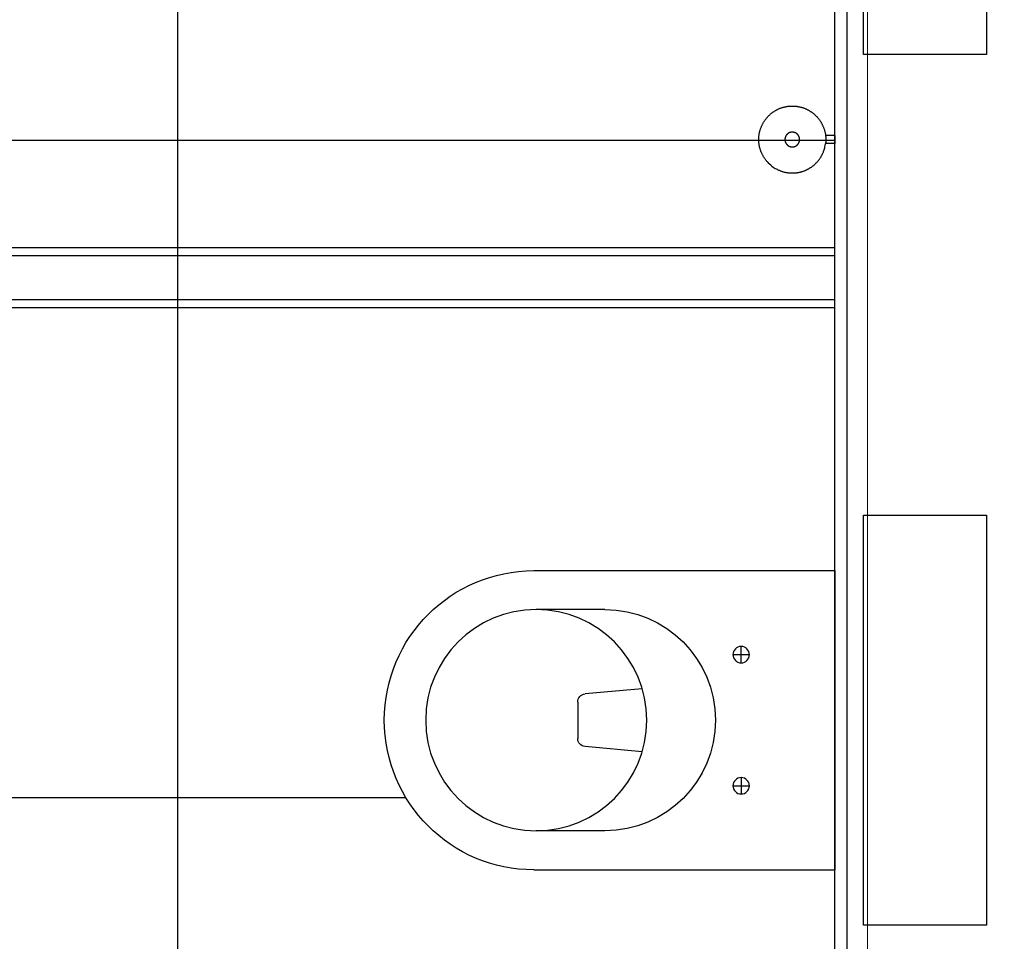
# Model space of a CAD drawing. Header units: centimetres. Extents: x -15121 to 30567, y -60641 to 0.
# Tile 239 of 256: x 10968 to 11088, y -25071 to -24959. Entities that reach past the tile are written whole.
import ezdxf

# ---------------------------------------------------------------- set-up
doc = ezdxf.new("R2010")
doc.units = ezdxf.units.CM
doc.header["$LTSCALE"] = 60
for name, color, linetype in [('AIKA podłoga wc pod meble', 8, 'Continuous'), ('AIKA sanitariaty', 7, 'Continuous'), ('AIKA TYNK', 5, 'Continuous'), ('AIKA widoki wymiarowanie', 7, 'Continuous'), ('AIKA widokowe', 7, 'Continuous'), ('AIKA ŚCIANA', 8, 'Continuous')]:
    doc.layers.add(name, color=color, linetype=linetype)
doc.layers.add('opisy', color=1, linetype='Continuous', lineweight=15)
doc.styles.add('wymiar', font='txt.shx', dxfattribs={"width": 0.6})
doc.dimstyles.new('Dwudziestka', dxfattribs={"dimtxt": 7, "dimasz": 0.7, "dimexe": 5, "dimexo": 0, "dimgap": 2.5, "dimtad": 1, "dimtoh": 1, "dimdec": 3, "dimrnd": 0.5, "dimdsep": 46, "dimtxsty": 'wymiar', "dimblk": 'znacznik', "dimcen": 0, "dimdle": 5, "dimse1": 1, "dimse2": 1, "dimclrd": 256, "dimclre": 256, "dimclrt": 256, "dimadec": 0, "dimazin": 0, "dimtfac": 0.4, "dimtdec": 3, "dimtix": 1, "dimtofl": 0, "dimtmove": 2, "dimatfit": 3, "dimldrblk": 'znacznik', "dimfxl": 1, "dimtolj": 1, "dimarcsym": 0})

# ---------------------------------------------------------------- blocks, each defined once
blk = doc.blocks.new('toaleta top')
at = {"layer": 'AIKA sanitariaty'}
for p, q in [((-18.25, 39.75), (-18.25, 3)), ((18.25, 39.75), (18.25, 3)), ((-13.5, 31.08), (-13.5, 39.45)), ((13.5, 31.08), (13.5, 39.45)), ((-2.22, 34.39), (2.22, 34.39)), ((-3.85, 26.52), (-3.22, 33.48)), ((3.85, 26.52), (3.22, 33.48)), ((-7, 14.44), (-9, 14.44)), ((-8, 15.44), (-8, 13.44)), ((7, 14.44), (9, 14.44)), ((8, 15.44), (8, 13.44)), ((-18.25, 3), (18.25, 3)), ((25, -0.5), (-25, -0.5)), ((-25, -0.5), (-25, -15.5)), ((25, -15.5), (25, -0.5)), ((-25, -15.5), (25, -15.5))]:
    blk.add_line(p, q, dxfattribs=at)
for centre, radius in [((0, 39.45), 13.5), ((-8, 14.44), 1), ((8, 14.44), 1)]:
    blk.add_circle(centre, radius, dxfattribs=at)
for centre, radius, start, end in [((0, 39.75), 18.25, 0, 180), ((-2.22, 33.39), 1, 90, 174.822), ((2.22, 33.39), 1, 5.178, 90), ((0, 31.08), 13.5, 180, 0)]:
    blk.add_arc(centre, radius, start, end, dxfattribs=at)
blk = doc.blocks.new('sl parawan')
at = {"layer": 'AIKA widokowe'}
for p, q in [((57.5, -102.15), (-58.15, -102.15)), ((57.5, -101.15), (-52.65, -101.15)), ((-58.15, -107.45), (57.5, -107.45)), ((-52.65, -108.45), (57.5, -108.45))]:
    blk.add_line(p, q, dxfattribs=at)
blk = doc.blocks.new('sl szczotka rzut')
at = {"layer": 'AIKA sanitariaty', "transparency": 33554610}
for p, q in [((22238.01, -28535.25), (22238.01, -28534.12)), ((22239.01, -28535.25), (22239.01, -28534.12)), ((22239.01, -28535.25), (22238.01, -28535.25))]:
    blk.add_line(p, q, dxfattribs=at)
for points in [[(22235.26, -28527.56), (22235.39, -28527.42), (22235.5, -28527.29), (22235.6, -28527.19), (22235.69, -28527.1), (22235.78, -28527.02), (22235.85, -28526.95), (22235.92, -28526.89), (22235.99, -28526.84), (22236.06, -28526.79), (22236.12, -28526.74), (22236.18, -28526.7), (22236.24, -28526.66), (22236.3, -28526.62), (22236.35, -28526.58), (22236.41, -28526.55), (22236.47, -28526.51), (22236.53, -28526.48), (22236.59, -28526.45), (22236.65, -28526.42), (22236.71, -28526.39), (22236.77, -28526.36), (22236.83, -28526.33), (22236.89, -28526.3), (22236.95, -28526.28), (22237.01, -28526.25), (22237.07, -28526.23), (22237.14, -28526.2), (22237.2, -28526.18), (22237.26, -28526.16), (22237.33, -28526.14), (22237.39, -28526.12), (22237.46, -28526.1), (22237.52, -28526.09), (22237.59, -28526.07), (22237.65, -28526.06), (22237.72, -28526.04), (22237.78, -28526.03), (22237.85, -28526.02), (22237.91, -28526.01), (22237.98, -28526), (22238.05, -28525.99), (22238.11, -28525.98), (22238.18, -28525.98), (22238.25, -28525.97), (22238.31, -28525.97), (22238.38, -28525.97), (22238.45, -28525.97), (22238.51, -28525.97), (22238.58, -28525.97), (22238.65, -28525.97), (22238.71, -28525.97), (22238.78, -28525.97), (22238.85, -28525.98), (22238.91, -28525.98), (22238.98, -28525.99), (22239.05, -28526), (22239.11, -28526.01), (22239.18, -28526.02), (22239.25, -28526.03), (22239.31, -28526.04), (22239.38, -28526.06), (22239.44, -28526.07), (22239.51, -28526.09), (22239.57, -28526.1), (22239.64, -28526.12), (22239.7, -28526.14), (22239.76, -28526.16), (22239.83, -28526.18), (22239.89, -28526.2), (22239.95, -28526.23), (22240.02, -28526.25), (22240.08, -28526.28), (22240.14, -28526.3), (22240.2, -28526.33), (22240.26, -28526.36), (22240.32, -28526.39), (22240.38, -28526.42), (22240.44, -28526.45), (22240.5, -28526.48), (22240.56, -28526.51), (22240.62, -28526.55), (22240.67, -28526.58), (22240.73, -28526.62), (22240.79, -28526.65), (22240.84, -28526.69), (22240.9, -28526.73), (22240.95, -28526.77), (22241, -28526.81), (22241.06, -28526.85), (22241.11, -28526.89), (22241.16, -28526.94), (22241.21, -28526.98), (22241.26, -28527.02), (22241.31, -28527.07), (22241.36, -28527.12), (22241.41, -28527.16), (22241.45, -28527.21), (22241.5, -28527.26), (22241.54, -28527.31), (22241.59, -28527.36), (22241.63, -28527.41), (22241.67, -28527.46), (22241.72, -28527.51), (22241.76, -28527.56), (22241.8, -28527.62), (22241.84, -28527.67), (22241.88, -28527.73), (22241.91, -28527.78), (22241.95, -28527.84), (22241.99, -28527.89), (22242.02, -28527.95), (22242.05, -28528.01), (22242.09, -28528.07), (22242.12, -28528.13), (22242.15, -28528.19), (22242.18, -28528.25), (22242.21, -28528.31), (22242.24, -28528.37), (22242.27, -28528.43), (22242.29, -28528.49), (22242.32, -28528.55), (22242.34, -28528.61), (22242.36, -28528.68), (22242.39, -28528.74), (22242.41, -28528.8), (22242.43, -28528.87), (22242.45, -28528.93), (22242.46, -28529), (22242.48, -28529.06), (22242.5, -28529.13), (22242.51, -28529.19), (22242.52, -28529.26), (22242.54, -28529.32), (22242.55, -28529.39), (22242.56, -28529.45), (22242.57, -28529.52), (22242.58, -28529.59), (22242.58, -28529.65), (22242.59, -28529.72), (22242.59, -28529.79), (22242.6, -28529.85), (22242.6, -28529.92), (22242.6, -28529.99), (22242.6, -28530.05), (22242.6, -28530.12), (22242.6, -28530.19), (22242.6, -28530.25), (22242.59, -28530.32), (22242.59, -28530.39), (22242.58, -28530.45), (22242.58, -28530.52), (22242.57, -28530.59), (22242.56, -28530.65), (22242.55, -28530.72), (22242.54, -28530.79), (22242.52, -28530.85), (22242.51, -28530.92), (22242.5, -28530.98), (22242.48, -28531.05), (22242.46, -28531.11), (22242.45, -28531.18), (22242.43, -28531.24), (22242.41, -28531.3), (22242.39, -28531.37), (22242.36, -28531.43), (22242.34, -28531.49), (22242.32, -28531.56), (22242.29, -28531.62), (22242.27, -28531.68), (22242.24, -28531.74), (22242.21, -28531.8), (22242.18, -28531.86), (22242.15, -28531.92), (22242.12, -28531.98), (22242.09, -28532.04), (22242.05, -28532.1), (22242.02, -28532.16), (22241.99, -28532.21), (22241.95, -28532.27), (22241.91, -28532.33), (22241.88, -28532.38), (22241.84, -28532.44), (22241.8, -28532.49), (22241.76, -28532.54), (22241.72, -28532.6), (22241.67, -28532.65), (22241.63, -28532.7), (22241.59, -28532.75), (22241.54, -28532.8), (22241.5, -28532.85), (22241.45, -28532.9), (22241.41, -28532.94), (22241.36, -28532.99), (22241.31, -28533.04), (22241.26, -28533.08), (22241.21, -28533.13), (22241.16, -28533.17), (22241.11, -28533.21), (22241.06, -28533.26), (22241, -28533.3), (22240.95, -28533.34), (22240.9, -28533.38), (22240.84, -28533.42), (22240.79, -28533.45), (22240.73, -28533.49), (22240.67, -28533.53), (22240.62, -28533.56), (22240.56, -28533.59), (22240.5, -28533.63), (22240.44, -28533.66), (22240.38, -28533.69), (22240.32, -28533.72), (22240.26, -28533.75), (22240.2, -28533.78), (22240.14, -28533.8), (22240.08, -28533.83), (22240.02, -28533.86), (22239.95, -28533.88), (22239.89, -28533.9), (22239.83, -28533.93), (22239.76, -28533.95), (22239.7, -28533.97), (22239.64, -28533.99), (22239.57, -28534), (22239.51, -28534.02), (22239.44, -28534.04), (22239.38, -28534.05), (22239.32, -28534.06), (22239.27, -28534.07), (22239.22, -28534.09), (22239.17, -28534.09), (22239.13, -28534.1), (22239.1, -28534.11), (22239.07, -28534.11), (22239.05, -28534.11), (22239.03, -28534.12), (22239.01, -28534.12), (22238.99, -28534.12), (22238.97, -28534.12), (22238.94, -28534.12), (22238.9, -28534.13), (22238.86, -28534.13), (22238.81, -28534.13), (22238.75, -28534.13), (22238.69, -28534.14), (22238.62, -28534.14), (22238.55, -28534.14), (22238.47, -28534.14), (22238.39, -28534.14), (22238.31, -28534.13), (22238.23, -28534.13), (22238.16, -28534.13), (22238.1, -28534.12), (22238.04, -28534.12), (22238, -28534.12), (22237.98, -28534.12)], [(22235.26, -28527.56), (22235.16, -28527.72), (22235.07, -28527.86), (22234.99, -28527.98), (22234.93, -28528.09), (22234.88, -28528.19), (22234.83, -28528.29), (22234.79, -28528.37), (22234.76, -28528.45), (22234.73, -28528.52), (22234.7, -28528.6), (22234.67, -28528.67), (22234.65, -28528.73), (22234.62, -28528.8), (22234.6, -28528.87), (22234.58, -28528.93), (22234.56, -28529), (22234.55, -28529.06), (22234.53, -28529.13), (22234.52, -28529.19), (22234.5, -28529.26), (22234.49, -28529.32), (22234.48, -28529.39), (22234.47, -28529.45), (22234.46, -28529.52), (22234.45, -28529.59), (22234.45, -28529.65), (22234.44, -28529.72), (22234.43, -28529.79), (22234.43, -28529.85), (22234.43, -28529.92), (22234.43, -28529.99), (22234.43, -28530.05), (22234.43, -28530.12), (22234.43, -28530.19), (22234.43, -28530.25), (22234.43, -28530.32), (22234.44, -28530.39), (22234.45, -28530.45), (22234.45, -28530.52), (22234.46, -28530.59), (22234.47, -28530.65), (22234.48, -28530.72), (22234.49, -28530.79), (22234.5, -28530.85), (22234.52, -28530.92), (22234.53, -28530.98), (22234.55, -28531.05), (22234.56, -28531.11), (22234.58, -28531.18), (22234.6, -28531.24), (22234.62, -28531.3), (22234.64, -28531.37), (22234.66, -28531.43), (22234.69, -28531.49), (22234.71, -28531.56), (22234.74, -28531.62), (22234.76, -28531.68), (22234.79, -28531.74), (22234.82, -28531.8), (22234.85, -28531.86), (22234.88, -28531.92), (22234.91, -28531.98), (22234.94, -28532.04), (22234.97, -28532.1), (22235.01, -28532.16), (22235.04, -28532.21), (22235.08, -28532.27), (22235.11, -28532.33), (22235.15, -28532.38), (22235.19, -28532.44), (22235.23, -28532.49), (22235.27, -28532.54), (22235.31, -28532.6), (22235.35, -28532.65), (22235.4, -28532.7), (22235.44, -28532.75), (22235.48, -28532.8), (22235.53, -28532.85), (22235.58, -28532.9), (22235.62, -28532.94), (22235.67, -28532.99), (22235.72, -28533.04), (22235.77, -28533.08), (22235.82, -28533.13), (22235.87, -28533.17), (22235.92, -28533.21), (22235.97, -28533.26), (22236.03, -28533.3), (22236.08, -28533.34), (22236.13, -28533.38), (22236.19, -28533.42), (22236.24, -28533.45), (22236.3, -28533.49), (22236.36, -28533.53), (22236.41, -28533.56), (22236.47, -28533.59), (22236.53, -28533.63), (22236.59, -28533.66), (22236.65, -28533.69), (22236.71, -28533.72), (22236.78, -28533.75), (22236.84, -28533.78), (22236.92, -28533.81), (22236.99, -28533.85), (22237.07, -28533.88), (22237.16, -28533.91), (22237.26, -28533.94), (22237.37, -28533.97), (22237.49, -28534.01), (22237.63, -28534.04), (22237.79, -28534.08), (22237.98, -28534.12)]]:
    blk.add_lwpolyline(points, dxfattribs=at)
blk.add_lwpolyline([(22239.38, -28530.29), (22239.39, -28530.27), (22239.39, -28530.26), (22239.39, -28530.24), (22239.39, -28530.23), (22239.4, -28530.21), (22239.4, -28530.2), (22239.4, -28530.19), (22239.4, -28530.17), (22239.41, -28530.16), (22239.41, -28530.14), (22239.41, -28530.13), (22239.41, -28530.11), (22239.41, -28530.1), (22239.41, -28530.08), (22239.41, -28530.07), (22239.41, -28530.05), (22239.41, -28530.04), (22239.41, -28530.02), (22239.41, -28530.01), (22239.41, -28530), (22239.41, -28529.98), (22239.41, -28529.97), (22239.41, -28529.95), (22239.4, -28529.94), (22239.4, -28529.92), (22239.4, -28529.91), (22239.4, -28529.89), (22239.39, -28529.88), (22239.39, -28529.86), (22239.39, -28529.85), (22239.39, -28529.84), (22239.38, -28529.82), (22239.38, -28529.81), (22239.37, -28529.79), (22239.37, -28529.78), (22239.36, -28529.77), (22239.36, -28529.75), (22239.35, -28529.74), (22239.35, -28529.72), (22239.34, -28529.71), (22239.34, -28529.7), (22239.33, -28529.68), (22239.33, -28529.67), (22239.32, -28529.66), (22239.31, -28529.64), (22239.31, -28529.63), (22239.3, -28529.62), (22239.29, -28529.6), (22239.28, -28529.59), (22239.28, -28529.58), (22239.27, -28529.57), (22239.26, -28529.55), (22239.25, -28529.54), (22239.24, -28529.53), (22239.24, -28529.52), (22239.23, -28529.51), (22239.22, -28529.5), (22239.21, -28529.48), (22239.2, -28529.47), (22239.19, -28529.46), (22239.18, -28529.45), (22239.17, -28529.44), (22239.16, -28529.43), (22239.15, -28529.42), (22239.14, -28529.41), (22239.13, -28529.4), (22239.12, -28529.39), (22239.11, -28529.38), (22239.1, -28529.37), (22239.08, -28529.36), (22239.07, -28529.35), (22239.06, -28529.34), (22239.05, -28529.33), (22239.04, -28529.32), (22239.03, -28529.32), (22239.01, -28529.31), (22239, -28529.3), (22238.99, -28529.29), (22238.98, -28529.28), (22238.96, -28529.28), (22238.95, -28529.27), (22238.94, -28529.26), (22238.92, -28529.25), (22238.91, -28529.25), (22238.9, -28529.24), (22238.88, -28529.24), (22238.87, -28529.23), (22238.86, -28529.22), (22238.84, -28529.22), (22238.83, -28529.21), (22238.82, -28529.21), (22238.8, -28529.2), (22238.79, -28529.2), (22238.77, -28529.19), (22238.76, -28529.19), (22238.75, -28529.19), (22238.73, -28529.18), (22238.72, -28529.18), (22238.7, -28529.18), (22238.69, -28529.17), (22238.67, -28529.17), (22238.66, -28529.17), (22238.65, -28529.17), (22238.63, -28529.16), (22238.62, -28529.16), (22238.6, -28529.16), (22238.59, -28529.16), (22238.57, -28529.16), (22238.56, -28529.16), (22238.54, -28529.16), (22238.53, -28529.16), (22238.51, -28529.16), (22238.5, -28529.16), (22238.48, -28529.16), (22238.47, -28529.16), (22238.46, -28529.16), (22238.44, -28529.16), (22238.43, -28529.16), (22238.41, -28529.16), (22238.4, -28529.16), (22238.38, -28529.17), (22238.37, -28529.17), (22238.35, -28529.17), (22238.34, -28529.17), (22238.32, -28529.18), (22238.31, -28529.18), (22238.3, -28529.18), (22238.28, -28529.19), (22238.27, -28529.19), (22238.25, -28529.19), (22238.24, -28529.2), (22238.23, -28529.2), (22238.21, -28529.21), (22238.2, -28529.21), (22238.18, -28529.22), (22238.17, -28529.22), (22238.16, -28529.23), (22238.14, -28529.24), (22238.13, -28529.24), (22238.12, -28529.25), (22238.1, -28529.25), (22238.09, -28529.26), (22238.08, -28529.27), (22238.07, -28529.28), (22238.05, -28529.28), (22238.04, -28529.29), (22238.03, -28529.3), (22238.02, -28529.31), (22238, -28529.32), (22237.99, -28529.32), (22237.98, -28529.33), (22237.97, -28529.34), (22237.96, -28529.35), (22237.94, -28529.36), (22237.93, -28529.37), (22237.92, -28529.38), (22237.91, -28529.39), (22237.9, -28529.4), (22237.89, -28529.41), (22237.88, -28529.42), (22237.87, -28529.43), (22237.86, -28529.44), (22237.85, -28529.45), (22237.84, -28529.46), (22237.83, -28529.47), (22237.82, -28529.48), (22237.81, -28529.5), (22237.8, -28529.51), (22237.79, -28529.52), (22237.78, -28529.53), (22237.78, -28529.54), (22237.77, -28529.55), (22237.76, -28529.57), (22237.75, -28529.58), (22237.74, -28529.59), (22237.74, -28529.6), (22237.73, -28529.62), (22237.72, -28529.63), (22237.72, -28529.64), (22237.71, -28529.66), (22237.7, -28529.67), (22237.7, -28529.68), (22237.69, -28529.7), (22237.68, -28529.71), (22237.68, -28529.72), (22237.67, -28529.74), (22237.67, -28529.75), (22237.66, -28529.77), (22237.66, -28529.78), (22237.65, -28529.79), (22237.65, -28529.81), (22237.65, -28529.82), (22237.64, -28529.84), (22237.64, -28529.85), (22237.64, -28529.86), (22237.63, -28529.88), (22237.63, -28529.89), (22237.63, -28529.91), (22237.63, -28529.92), (22237.62, -28529.94), (22237.62, -28529.95), (22237.62, -28529.97), (22237.62, -28529.98), (22237.62, -28530), (22237.62, -28530.01), (22237.62, -28530.02), (22237.62, -28530.04), (22237.62, -28530.05), (22237.62, -28530.07), (22237.62, -28530.08), (22237.62, -28530.1), (22237.62, -28530.11), (22237.62, -28530.13), (22237.62, -28530.14), (22237.62, -28530.16), (22237.62, -28530.17), (22237.63, -28530.19), (22237.63, -28530.2), (22237.63, -28530.21), (22237.63, -28530.23), (22237.64, -28530.24), (22237.64, -28530.26), (22237.64, -28530.27), (22237.65, -28530.29), (22237.65, -28530.3), (22237.65, -28530.31), (22237.66, -28530.33), (22237.66, -28530.34), (22237.67, -28530.36), (22237.67, -28530.37), (22237.68, -28530.38), (22237.68, -28530.4), (22237.69, -28530.41), (22237.7, -28530.42), (22237.7, -28530.44), (22237.71, -28530.45), (22237.72, -28530.46), (22237.72, -28530.48), (22237.73, -28530.49), (22237.74, -28530.5), (22237.74, -28530.52), (22237.75, -28530.53), (22237.76, -28530.54), (22237.77, -28530.55), (22237.78, -28530.56), (22237.78, -28530.58), (22237.79, -28530.59), (22237.8, -28530.6), (22237.81, -28530.61), (22237.82, -28530.62), (22237.83, -28530.63), (22237.84, -28530.65), (22237.85, -28530.66), (22237.86, -28530.67), (22237.87, -28530.68), (22237.88, -28530.69), (22237.89, -28530.7), (22237.9, -28530.71), (22237.91, -28530.72), (22237.92, -28530.73), (22237.93, -28530.74), (22237.94, -28530.75), (22237.96, -28530.76), (22237.97, -28530.77), (22237.98, -28530.78), (22237.99, -28530.78), (22238, -28530.79), (22238.02, -28530.8), (22238.03, -28530.81), (22238.04, -28530.82), (22238.05, -28530.82), (22238.07, -28530.83), (22238.08, -28530.84), (22238.09, -28530.85), (22238.1, -28530.85), (22238.12, -28530.86), (22238.13, -28530.87), (22238.14, -28530.87), (22238.16, -28530.88), (22238.17, -28530.88), (22238.18, -28530.89), (22238.2, -28530.89), (22238.21, -28530.9), (22238.23, -28530.9), (22238.24, -28530.91), (22238.25, -28530.91), (22238.27, -28530.92), (22238.28, -28530.92), (22238.3, -28530.92), (22238.31, -28530.93), (22238.32, -28530.93), (22238.34, -28530.93), (22238.35, -28530.94), (22238.37, -28530.94), (22238.38, -28530.94), (22238.4, -28530.94), (22238.41, -28530.95), (22238.43, -28530.95), (22238.44, -28530.95), (22238.46, -28530.95), (22238.47, -28530.95), (22238.48, -28530.95), (22238.5, -28530.95), (22238.51, -28530.95), (22238.53, -28530.95), (22238.54, -28530.95), (22238.56, -28530.95), (22238.57, -28530.95), (22238.59, -28530.95), (22238.6, -28530.95), (22238.62, -28530.95), (22238.63, -28530.94), (22238.65, -28530.94), (22238.66, -28530.94), (22238.67, -28530.94), (22238.69, -28530.93), (22238.7, -28530.93), (22238.72, -28530.93), (22238.73, -28530.92), (22238.75, -28530.92), (22238.76, -28530.92), (22238.77, -28530.91), (22238.79, -28530.91), (22238.8, -28530.9), (22238.82, -28530.9), (22238.83, -28530.89), (22238.84, -28530.89), (22238.86, -28530.88), (22238.87, -28530.88), (22238.88, -28530.87), (22238.9, -28530.87), (22238.91, -28530.86), (22238.92, -28530.85), (22238.94, -28530.85), (22238.95, -28530.84), (22238.96, -28530.83), (22238.98, -28530.82), (22238.99, -28530.82), (22239, -28530.81), (22239.01, -28530.8), (22239.03, -28530.79), (22239.04, -28530.78), (22239.05, -28530.78), (22239.06, -28530.77), (22239.07, -28530.76), (22239.08, -28530.75), (22239.1, -28530.74), (22239.11, -28530.73), (22239.12, -28530.72), (22239.13, -28530.71), (22239.14, -28530.7), (22239.15, -28530.69), (22239.16, -28530.68), (22239.17, -28530.67), (22239.18, -28530.66), (22239.19, -28530.65), (22239.2, -28530.63), (22239.21, -28530.62), (22239.22, -28530.61), (22239.23, -28530.6), (22239.24, -28530.59), (22239.24, -28530.58), (22239.25, -28530.56), (22239.26, -28530.55), (22239.27, -28530.54), (22239.28, -28530.53), (22239.28, -28530.52), (22239.29, -28530.5), (22239.3, -28530.49), (22239.31, -28530.48), (22239.31, -28530.46), (22239.32, -28530.45), (22239.33, -28530.44), (22239.33, -28530.42), (22239.34, -28530.41), (22239.34, -28530.4), (22239.35, -28530.38), (22239.35, -28530.37), (22239.36, -28530.36), (22239.36, -28530.34), (22239.37, -28530.33), (22239.37, -28530.31), (22239.38, -28530.3)], close=True, dxfattribs=at)
blk = doc.blocks.new('znacznik')
at = {"color": 0}
for points in [[(0, -5), (0, 5)], [(-4, 0), (4, 0)]]:
    blk.add_lwpolyline(points, dxfattribs=at)
at = {"color": 1}
blk.add_lwpolyline([(-2.12, -2.12), (2.12, 2.12)], dxfattribs=at)
blk = doc.blocks.new('*D6551')
at = {"layer": 'AIKA widoki wymiarowanie', "lineweight": -2, "transparency": 16777216}
blk.add_line((11142.8, -24938.76), (11142.8, -24989.83), dxfattribs=at)
at = {"layer": 'Defpoints', "color": 0, "transparency": 16777216}
for p in [(11053.08, -24938.06), (11051.09, -24990.53), (11142.8, -24990.53)]:
    blk.add_point(p, dxfattribs=at)
at = {"layer": 'AIKA widoki wymiarowanie', "lineweight": -2, "transparency": 16777216, "xscale": 0.7, "yscale": 0.7, "zscale": 0.7}
for p, rotation in [((11142.8, -24938.06), 90), ((11142.8, -24990.53), 270)]:
    blk.add_blockref('znacznik', p, dxfattribs=dict(at, rotation=rotation))
at = {"layer": 'AIKA widoki wymiarowanie', "transparency": 16777216, "insert": (11136.8, -24964.29), "char_height": 7, "attachment_point": 5, "rotation": 90, "style": 'wymiar'}
blk.add_mtext('\\A1;52.5', dxfattribs=at)
blk = doc.blocks.new('*D6552')
at = {"layer": 'AIKA widoki wymiarowanie', "lineweight": -2, "transparency": 16777216}
for p, q in [((11142.8, -24989.83), (11142.8, -24989.13)), ((11142.8, -24992.53), (11142.8, -24993.23))]:
    blk.add_line(p, q, dxfattribs=at)
at = {"layer": 'Defpoints', "color": 0, "transparency": 16777216}
for p in [(11051.09, -24990.53), (11057.93, -24991.83), (11142.8, -24991.83)]:
    blk.add_point(p, dxfattribs=at)
at = {"layer": 'AIKA widoki wymiarowanie', "lineweight": -2, "transparency": 16777216, "xscale": 0.7, "yscale": 0.7, "zscale": 0.7}
for p, rotation in [((11142.8, -24990.53), 270), ((11142.8, -24991.83), 90)]:
    blk.add_blockref('znacznik', p, dxfattribs=dict(at, rotation=rotation))
at = {"layer": 'AIKA widoki wymiarowanie', "transparency": 16777216, "insert": (11136.8, -24991.18), "char_height": 7, "attachment_point": 5, "rotation": 90, "style": 'wymiar'}
blk.add_mtext('\\A1;1.5', dxfattribs=at)
blk = doc.blocks.new('*D6553')
at = {"layer": 'AIKA widoki wymiarowanie', "lineweight": -2, "transparency": 16777216}
blk.add_line((11142.8, -24992.53), (11142.8, -25043.59), dxfattribs=at)
at = {"layer": 'Defpoints', "color": 0, "transparency": 16777216}
for p in [(11057.93, -24991.83), (11053.08, -25044.29), (11142.8, -25044.29)]:
    blk.add_point(p, dxfattribs=at)
at = {"layer": 'AIKA widoki wymiarowanie', "lineweight": -2, "transparency": 16777216, "xscale": 0.7, "yscale": 0.7, "zscale": 0.7}
for p, rotation in [((11142.8, -24991.83), 90), ((11142.8, -25044.29), 270)]:
    blk.add_blockref('znacznik', p, dxfattribs=dict(at, rotation=rotation))
at = {"layer": 'AIKA widoki wymiarowanie', "transparency": 16777216, "insert": (11136.8, -25018.06), "char_height": 7, "attachment_point": 5, "rotation": 90, "style": 'wymiar'}
blk.add_mtext('\\A1;52.5', dxfattribs=at)
blk = doc.blocks.new('*D6554')
at = {"layer": 'AIKA widoki wymiarowanie', "lineweight": -2, "transparency": 16777216}
blk.add_line((11142.8, -25044.99), (11142.8, -25096.1), dxfattribs=at)
at = {"layer": 'Defpoints', "color": 0, "transparency": 16777216}
for p in [(11053.08, -25044.29), (11067.67, -25096.8), (11142.8, -25096.8)]:
    blk.add_point(p, dxfattribs=at)
at = {"layer": 'AIKA widoki wymiarowanie', "lineweight": -2, "transparency": 16777216, "xscale": 0.7, "yscale": 0.7, "zscale": 0.7}
for p, rotation in [((11142.8, -25044.29), 90), ((11142.8, -25096.8), 270)]:
    blk.add_blockref('znacznik', p, dxfattribs=dict(at, rotation=rotation))
at = {"layer": 'AIKA widoki wymiarowanie', "transparency": 16777216, "insert": (11136.8, -25070.55), "char_height": 7, "attachment_point": 5, "rotation": 90, "style": 'wymiar'}
blk.add_mtext('\\A1;52.5', dxfattribs=at)
blk = doc.blocks.new('*D6561')
at = {"layer": 'AIKA widoki wymiarowanie', "lineweight": -2, "transparency": 16777216}
blk.add_line((11162.01, -24886.2), (11162.01, -24989.83), dxfattribs=at)
at = {"layer": 'Defpoints', "color": 0, "transparency": 16777216}
for p in [(11057.93, -24885.5), (11057.93, -24990.53), (11162.01, -24990.53)]:
    blk.add_point(p, dxfattribs=at)
at = {"layer": 'AIKA widoki wymiarowanie', "lineweight": -2, "transparency": 16777216, "xscale": 0.7, "yscale": 0.7, "zscale": 0.7}
for p, rotation in [((11162.01, -24885.5), 90), ((11162.01, -24990.53), 270)]:
    blk.add_blockref('znacznik', p, dxfattribs=dict(at, rotation=rotation))
at = {"layer": 'AIKA widoki wymiarowanie', "transparency": 16777216, "insert": (11156.01, -24938.01), "char_height": 7, "attachment_point": 5, "rotation": 90, "style": 'wymiar'}
blk.add_mtext('\\A1;105', dxfattribs=at)
blk = doc.blocks.new('*D6562')
at = {"layer": 'AIKA widoki wymiarowanie', "lineweight": -2, "transparency": 16777216}
for p, q in [((11162.01, -24989.83), (11162.01, -24989.13)), ((11162.01, -24992.53), (11162.01, -24993.23))]:
    blk.add_line(p, q, dxfattribs=at)
at = {"layer": 'Defpoints', "color": 0, "transparency": 16777216}
for p in [(11057.93, -24990.53), (11057.93, -24991.83), (11162.01, -24991.83)]:
    blk.add_point(p, dxfattribs=at)
at = {"layer": 'AIKA widoki wymiarowanie', "lineweight": -2, "transparency": 16777216, "xscale": 0.7, "yscale": 0.7, "zscale": 0.7}
for p, rotation in [((11162.01, -24990.53), 270), ((11162.01, -24991.83), 90)]:
    blk.add_blockref('znacznik', p, dxfattribs=dict(at, rotation=rotation))
at = {"layer": 'AIKA widoki wymiarowanie', "transparency": 16777216, "insert": (11156.01, -24991.18), "char_height": 7, "attachment_point": 5, "rotation": 90, "style": 'wymiar'}
blk.add_mtext('\\A1;1.5', dxfattribs=at)
blk = doc.blocks.new('*D6563')
at = {"layer": 'AIKA widoki wymiarowanie', "lineweight": -2, "transparency": 16777216}
blk.add_line((11162.01, -24992.53), (11162.01, -25096.1), dxfattribs=at)
at = {"layer": 'Defpoints', "color": 0, "transparency": 16777216}
for p in [(11057.93, -24991.83), (11067.67, -25096.8), (11162.01, -25096.8)]:
    blk.add_point(p, dxfattribs=at)
at = {"layer": 'AIKA widoki wymiarowanie', "lineweight": -2, "transparency": 16777216, "xscale": 0.7, "yscale": 0.7, "zscale": 0.7}
for p, rotation in [((11162.01, -24991.83), 90), ((11162.01, -25096.8), 270)]:
    blk.add_blockref('znacznik', p, dxfattribs=dict(at, rotation=rotation))
at = {"layer": 'AIKA widoki wymiarowanie', "transparency": 16777216, "insert": (11156.01, -25044.31), "char_height": 7, "attachment_point": 5, "rotation": 90, "style": 'wymiar'}
blk.add_mtext('\\A1;105', dxfattribs=at)
blk = doc.blocks.new('*D6312')
at = {"layer": 'AIKA widoki wymiarowanie', "lineweight": -2, "transparency": 16777216}
blk.add_line((11182.87, -24673.5), (11182.87, -25096.1), dxfattribs=at)
at = {"layer": 'Defpoints', "color": 0, "transparency": 16777216}
for p in [(11061.45, -24672.8), (11067.67, -25096.8), (11182.87, -25096.8)]:
    blk.add_point(p, dxfattribs=at)
at = {"layer": 'AIKA widoki wymiarowanie', "lineweight": -2, "transparency": 16777216, "xscale": 0.7, "yscale": 0.7, "zscale": 0.7}
for p, rotation in [((11182.87, -24672.8), 90), ((11182.87, -25096.8), 270)]:
    blk.add_blockref('znacznik', p, dxfattribs=dict(at, rotation=rotation))
at = {"layer": 'AIKA widoki wymiarowanie', "transparency": 16777216, "insert": (11176.87, -24884.8), "char_height": 7, "attachment_point": 5, "rotation": 90, "style": 'wymiar'}
blk.add_mtext('\\A1;424', dxfattribs=at)

msp = doc.modelspace()

# ---------------------------------------------------------------- linework, layer by layer
at = {"layer": 'AIKA podłoga wc pod meble'}
for p, q in [((10987.4672, -25096.8018), (10987.4672, -24672.8018)), ((10987.4672, -25096.8018), (10987.4672, -24672.8018)), ((11067.6672, -24973.5572), (10780.5766, -24973.5572)), ((11015.3143, -25053.7572), (10781.0592, -25053.7572))]:
    msp.add_line(p, q, dxfattribs=at)
at = {"layer": 'AIKA TYNK'}
msp.add_line((11069.1672, -25098.3018), (11069.1672, -24671.3018), dxfattribs=at)
at = {"layer": 'AIKA widokowe'}
msp.add_line((11067.6672, -25096.8018), (11067.6672, -24672.8018), dxfattribs=at)
at = {"layer": 'AIKA ŚCIANA'}
msp.add_line((11069.1672, -25099.8358), (11069.1672, -24671.3018), dxfattribs=at)
at = {"layer": 'opisy', "color": 8}
msp.add_line((11071.6672, -25099.8358), (11071.6672, -24669.8018), dxfattribs=at)

# ---------------------------------------------------------------- block references
at = {"layer": 'AIKA sanitariaty', "color": 8, "xscale": -1, "rotation": 90}
for p in [(11070.6672, -24938.0628), (11070.6672, -25044.2908)]:
    msp.add_blockref('toaleta top', p, dxfattribs=at)
at = {"layer": 'AIKA sanitariaty', "color": 8, "rotation": 90}
msp.add_blockref('sl szczotka rzut', (-17467.5864, -47211.9575), dxfattribs=at)
at = {"layer": 'AIKA widokowe', "color": 8}
msp.add_blockref('sl parawan', (11010.1672, -24885.5008), dxfattribs=at)

# ---------------------------------------------------------------- dimensions: what is measured, and where the dimension line sits
at = {"layer": 'AIKA widoki wymiarowanie'}
for base, p1, p2, picture, middle in [((11182.8704, -25096.8018), (11061.4512, -24672.8018), (11067.6672, -25096.8018), '*D6312', (11176.8704, -24884.8018)), ((11162.0132, -24990.5268), (11057.9272, -24885.5008), (11057.9272, -24990.5268), '*D6561', (11156.0132, -24938.0138)), ((11142.804, -24990.5268), (11053.0831, -24938.0628), (11051.0928, -24990.5268), '*D6551', (11136.804, -24964.2948)), ((11142.804, -24991.8268), (11051.0928, -24990.5268), (11057.9272, -24991.8268), '*D6552', (11136.804, -24991.1768)), ((11162.0132, -24991.8268), (11057.9272, -24990.5268), (11057.9272, -24991.8268), '*D6562', (11156.0132, -24991.1768)), ((11142.804, -25044.2908), (11057.9272, -24991.8268), (11053.0831, -25044.2908), '*D6553', (11136.804, -25018.0588)), ((11162.0132, -25096.8018), (11057.9272, -24991.8268), (11067.6672, -25096.8018), '*D6563', (11156.0132, -25044.3143)), ((11142.804, -25096.8018), (11053.0831, -25044.2908), (11067.6672, -25096.8018), '*D6554', (11136.804, -25070.5463))]:
    dim = msp.add_linear_dim(base=base, p1=p1, p2=p2, angle=90, dimstyle='Dwudziestka', dxfattribs=at)
    dim.commit()
    dim.dimension.update_dxf_attribs({"geometry": picture, "text_midpoint": middle})

doc.saveas('drawing.dxf')
